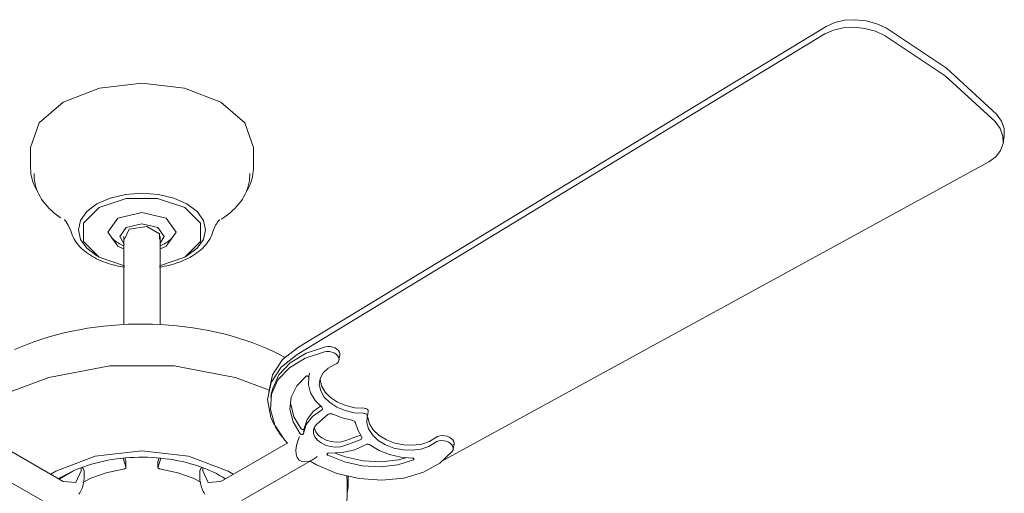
# Model space of a CAD drawing. Header units: millimetres. Extents: x 5694 to 11022, y -2894 to 7544.
# Tile 18 of 33: x 8158 to 8732, y -2569 to -2292. Entities that reach past the tile are written whole.
import ezdxf

# ---------------------------------------------------------------- set-up
doc = ezdxf.new("R2010")
doc.units = ezdxf.units.MM
doc.layers.add('E-LITE-EQPM', color=7, linetype='Continuous', lineweight=20)

# ---------------------------------------------------------------- blocks, each defined once
blk = doc.blocks.new('33711 - 33711 YAKARTA Old gold ceiling fan-527636-00 Isometrico PDF')
at = {"layer": 'E-LITE-EQPM', "color": 251, "lineweight": 9, "true_color": 0x636466}
for p, q in [((2489.39, -2483.09), (2797.37, -2295.89)), ((2796.63, -2300.29), (2488.66, -2487.49)), ((2900.55, -2364.33), (2901.29, -2359.94)), ((2333.02, -2366.58), (2333.02, -2378.96)), ((2463.02, -2378.96), (2463.02, -2366.58)), ((2573.11, -2549.83), (2892.2, -2374.92)), ((2335.11, -2381.67), (2335.11, -2382.88)), ((2460.92, -2382.88), (2460.92, -2381.67)), ((2387.39, -2418.59), (2387.39, -2470)), ((2390.5, -2414.25), (2387.75, -2420.18)), ((2408.65, -2470.01), (2408.65, -2418.59)), ((2408.49, -2425.94), (2412.16, -2424.26)), ((2371.77, -2429.82), (2373, -2430.54)), ((2423.03, -2430.54), (2408.28, -2435.64)), ((2423.03, -2430.54), (2424.26, -2429.82)), ((2513.01, -2490.68), (2513.5, -2487.75)), ((2495.75, -2498.34), (2495.26, -2501.27)), ((2473.69, -2509.69), (2473.2, -2512.62)), ((2500.2, -2527.96), (2506.44, -2522.54)), ((2529.56, -2523.56), (2530.06, -2520.63)), ((2529.82, -2521.75), (2529.79, -2521.95)), ((2492.86, -2529.97), (2492.37, -2532.9)), ((2444.06, -2561.53), (2483.06, -2539.01)), ((2516.44, -2540.64), (2525.34, -2537.31)), ((2516.93, -2537.71), (2525.6, -2534.47)), ((2579.7, -2542.76), (2580.19, -2539.83)), ((2315.49, -2540.47), (2351.97, -2561.53)), ((2297.95, -2548.63), (2339.8, -2572.79)), ((2388.63, -2553.05), (2387.09, -2547.97)), ((2388.04, -2547.85), (2388.63, -2549.79)), ((2388.63, -2549.79), (2388.66, -2550.08)), ((2388.66, -2553.26), (2388.66, -2549.99)), ((2407.37, -2550.08), (2407.4, -2549.79)), ((2407.37, -2549.99), (2407.37, -2553.26)), ((2407.4, -2549.79), (2407.99, -2547.85)), ((2408.94, -2547.97), (2407.4, -2553.05)), ((2456.24, -2572.79), (2498.08, -2548.63)), ((2344.8, -2557.41), (2347.69, -2555.64)), ((2357.64, -2555.57), (2349.64, -2560.19)), ((2362.58, -2555.41), (2362.58, -2553.49)), ((2364.27, -2558.66), (2364.27, -2555.97)), ((2431.76, -2555.97), (2431.76, -2558.66)), ((2433.46, -2553.49), (2433.46, -2555.41)), ((2517.6, -2558.16), (2517.83, -2562.47)), ((2517.83, -2568.05), (2517.83, -2562.47)), ((2518.4, -2561.5), (2518.4, -2558.45))]:
    blk.add_line(p, q, dxfattribs=at)
for points in [[(2797.37, -2295.89, 0), (2802.32, -2293.61, 0), (2808.09, -2292.26, 0), (2814.33, -2291.93, 0), (2820.71, -2292.63, 0), (2826.88, -2294.32, 0), (2832.49, -2296.9, 0)], [(2831.75, -2301.3, 0), (2826.14, -2298.72, 0), (2819.98, -2297.03, 0), (2813.59, -2296.33, 0), (2807.35, -2296.66, 0), (2801.59, -2298.01, 0), (2796.63, -2300.29, 0)], [(2832.49, -2296.9, 0), (2867.48, -2320.31, 0), (2896.7, -2347.05, 0)], [(2895.97, -2351.45, 0), (2866.74, -2324.71, 0), (2831.75, -2301.3, 0)], [(2463.02, -2366.58, 0), (2458.07, -2352.22, 0), (2443.98, -2340.04, 0), (2422.89, -2331.91, 0), (2398.02, -2329.05, 0), (2373.14, -2331.91, 0), (2352.05, -2340.04, 0)], [(2352.05, -2340.04, 0), (2337.96, -2352.22, 0), (2333.02, -2366.58, 0)], [(2896.7, -2347.05, 0), (2899.67, -2351.16, 0), (2901.23, -2355.51, 0), (2901.3, -2359.85, 0)], [(2892.2, -2374.92, 0), (2896.3, -2371.97, 0), (2899.14, -2368.35, 0), (2900.57, -2364.25, 0), (2900.5, -2359.91, 0), (2898.93, -2355.56, 0), (2895.97, -2351.45, 0)], [(2333.02, -2378.96, 0), (2333.07, -2380.52, 0), (2333.23, -2382.07, 0), (2333.5, -2383.62, 0), (2333.88, -2385.16, 0), (2334.36, -2386.69, 0), (2334.94, -2388.2, 0), (2335.63, -2389.69, 0), (2336.42, -2391.16, 0), (2337.1, -2392.28, 0)], [(2463.02, -2378.96, 0), (2462.96, -2380.52, 0), (2462.8, -2382.07, 0), (2462.53, -2383.62, 0), (2462.16, -2385.16, 0), (2461.67, -2386.69, 0), (2461.09, -2388.2, 0), (2460.4, -2389.69, 0), (2459.61, -2391.16, 0), (2458.9, -2392.33, 0)], [(2335.11, -2382.88, 0), (2335.16, -2384.46, 0), (2335.33, -2386.05, 0), (2335.6, -2387.62, 0), (2335.98, -2389.18, 0), (2336.47, -2390.72, 0), (2337.06, -2392.25, 0), (2337.75, -2393.75, 0), (2338.54, -2395.22, 0), (2339.43, -2396.67, 0), (2340.41, -2398.09, 0), (2341.48, -2399.47, 0), (2342.64, -2400.82, 0), (2343.88, -2402.14, 0), (2345.21, -2403.42, 0), (2346.62, -2404.66, 0), (2348.11, -2405.86, 0), (2349.67, -2407.03, 0), (2350.7, -2407.73, 0)], [(2460.92, -2382.88, 0), (2460.87, -2384.46, 0), (2460.71, -2386.05, 0), (2460.43, -2387.62, 0), (2460.05, -2389.18, 0), (2459.56, -2390.72, 0), (2458.97, -2392.25, 0), (2458.28, -2393.75, 0), (2457.49, -2395.22, 0), (2456.61, -2396.67, 0), (2455.63, -2398.09, 0), (2454.56, -2399.47, 0), (2453.4, -2400.82, 0), (2452.15, -2402.14, 0), (2450.82, -2403.42, 0), (2449.41, -2404.66, 0), (2447.92, -2405.86, 0), (2446.36, -2407.03, 0), (2444.72, -2408.15, 0), (2444.16, -2408.5, 0)], [(2371.77, -2399.52, 0), (2379.46, -2396.11, 0), (2388.41, -2393.97, 0), (2398.02, -2393.24, 0), (2407.62, -2393.97, 0), (2416.57, -2396.11, 0), (2424.26, -2399.52, 0), (2430.16, -2403.96, 0), (2433.87, -2409.12, 0), (2435.13, -2414.67, 0), (2433.87, -2420.22, 0), (2430.16, -2425.39, 0), (2424.26, -2429.82, 0)], [(2371.77, -2429.82, 0), (2365.87, -2425.39, 0), (2362.16, -2420.22, 0), (2360.9, -2414.67, 0), (2362.16, -2409.12, 0), (2365.87, -2403.96, 0), (2371.77, -2399.52, 0)], [(2387.74, -2435.64, 0), (2373, -2430.54, 0), (2363.85, -2421.38, 0), (2363.85, -2410.81, 0), (2373, -2401.65, 0)], [(2373, -2401.65, 0), (2388.86, -2396.37, 0), (2407.17, -2396.37, 0), (2423.03, -2401.65, 0), (2432.19, -2410.81, 0), (2432.19, -2421.38, 0), (2423.03, -2430.54, 0)], [(2412.16, -2424.26, 0), (2418.03, -2416.09, 0), (2412.16, -2407.93, 0), (2398.02, -2404.54, 0), (2383.87, -2407.93, 0)], [(2356.85, -2416.38, 0), (2356.26, -2414.7, 0), (2355.63, -2413.21, 0), (2355, -2411.94, 0), (2354.4, -2410.89, 0), (2353.85, -2410.06, 0), (2353.39, -2409.43, 0), (2353.04, -2409, 0), (2352.82, -2408.76, 0), (2352.75, -2408.68, 0)], [(2383.87, -2407.93, 0), (2378.01, -2416.09, 0), (2383.87, -2424.26, 0), (2387.55, -2425.94, 0)], [(2387.65, -2423.08, 0), (2385.02, -2418.59, 0), (2388.82, -2413.28, 0)], [(2388.82, -2413.28, 0), (2398.02, -2411.08, 0), (2407.21, -2413.28, 0), (2411.02, -2418.59, 0), (2408.52, -2422.88, 0)], [(2408.28, -2420.18, 0), (2408.28, -2417, 0), (2400.77, -2412.66, 0), (2390.5, -2414.25, 0)], [(2439.18, -2416.38, 0), (2439.77, -2414.7, 0), (2440.4, -2413.21, 0), (2441.03, -2411.94, 0), (2441.64, -2410.89, 0), (2442.18, -2410.06, 0), (2442.64, -2409.43, 0), (2442.99, -2409, 0), (2443.21, -2408.76, 0), (2443.29, -2408.68, 0)], [(2356.85, -2416.38, 0), (2357.25, -2417.49, 0), (2357.71, -2418.58, 0), (2358.24, -2419.65, 0), (2358.84, -2420.69, 0), (2359.5, -2421.7, 0), (2360.23, -2422.69, 0), (2361.01, -2423.64, 0), (2361.84, -2424.57, 0), (2362.73, -2425.47, 0), (2363.67, -2426.33, 0), (2364.66, -2427.17, 0), (2365.7, -2427.97, 0), (2366.79, -2428.74, 0), (2367.91, -2429.48, 0), (2369.08, -2430.19, 0), (2370.29, -2430.87, 0), (2371.54, -2431.51, 0), (2372.83, -2432.13, 0), (2374.15, -2432.71, 0), (2375.5, -2433.25, 0), (2376.88, -2433.76, 0), (2378.3, -2434.24, 0), (2379.74, -2434.69, 0), (2381.21, -2435.1, 0), (2382.7, -2435.47, 0), (2384.21, -2435.81, 0), (2385.74, -2436.11, 0), (2387.29, -2436.38, 0), (2387.75, -2436.45, 0)], [(2439.18, -2416.38, 0), (2438.79, -2417.49, 0), (2438.32, -2418.58, 0), (2437.79, -2419.65, 0), (2437.19, -2420.69, 0), (2436.53, -2421.7, 0), (2435.81, -2422.69, 0), (2435.03, -2423.64, 0), (2434.19, -2424.57, 0), (2433.3, -2425.47, 0), (2432.36, -2426.33, 0), (2431.37, -2427.17, 0), (2430.33, -2427.97, 0), (2429.25, -2428.74, 0), (2428.12, -2429.48, 0), (2426.95, -2430.19, 0), (2426.81, -2430.27, 0)], [(2380.41, -2419.45, 0), (2380.98, -2419.97, 0), (2381.79, -2420.64, 0), (2382.6, -2421.26, 0), (2383.39, -2421.82, 0), (2384.18, -2422.33, 0), (2384.95, -2422.79, 0), (2385.7, -2423.21, 0), (2386.45, -2423.59, 0), (2387.18, -2423.94, 0), (2387.39, -2424.03, 0)], [(2408.65, -2424.03, 0), (2408.69, -2424.01, 0), (2409.41, -2423.67, 0), (2410.16, -2423.3, 0), (2410.91, -2422.89, 0), (2411.1, -2422.78, 0)], [(2415.62, -2419.45, 0), (2415.05, -2419.97, 0), (2414.24, -2420.64, 0), (2413.43, -2421.26, 0), (2412.64, -2421.82, 0), (2411.86, -2422.33, 0), (2411.1, -2422.78, 0)], [(2408.28, -2436.45, 0), (2409.52, -2436.25, 0), (2411.06, -2435.96, 0), (2412.58, -2435.64, 0), (2414.08, -2435.29, 0), (2415.56, -2434.9, 0), (2417.02, -2434.47, 0), (2418.44, -2434.01, 0), (2419.84, -2433.51, 0), (2421.21, -2432.98, 0), (2422.55, -2432.42, 0), (2423.85, -2431.82, 0), (2425.12, -2431.2, 0), (2426.35, -2430.53, 0), (2426.81, -2430.27, 0)], [(2481.5, -2489.25, 0), (2477.98, -2487.35, 0), (2474.34, -2485.54, 0), (2470.57, -2483.81, 0), (2466.69, -2482.18, 0), (2462.7, -2480.63, 0), (2458.62, -2479.18, 0), (2454.43, -2477.83, 0), (2450.16, -2476.57, 0), (2445.8, -2475.42, 0), (2441.37, -2474.36, 0), (2436.88, -2473.41, 0), (2432.32, -2472.57, 0), (2427.7, -2471.83, 0), (2423.05, -2471.2, 0), (2418.35, -2470.67, 0), (2413.62, -2470.26, 0), (2408.86, -2469.95, 0), (2404.09, -2469.76, 0), (2399.31, -2469.67, 0), (2394.52, -2469.7, 0), (2389.75, -2469.83, 0), (2384.98, -2470.08, 0), (2380.24, -2470.44, 0), (2375.52, -2470.9, 0), (2370.84, -2471.48, 0), (2366.2, -2472.16, 0), (2361.61, -2472.95, 0), (2357.08, -2473.84, 0), (2352.61, -2474.84, 0), (2348.22, -2475.94, 0), (2343.9, -2477.14, 0), (2339.66, -2478.44, 0), (2335.52, -2479.84, 0), (2331.48, -2481.33, 0), (2327.54, -2482.92, 0), (2323.71, -2484.6, 0)], [(2488.66, -2487.49, 0), (2479.31, -2494.78, 0), (2473.38, -2503.75, 0), (2471.28, -2513.78, 0), (2473.15, -2524.2, 0), (2475.1, -2528.49, 0)], [(2472.02, -2509.38, 0), (2474.12, -2499.35, 0), (2480.05, -2490.38, 0), (2489.39, -2483.09, 0)], [(2504.63, -2485.82, 0), (2493.36, -2489.55, 0), (2484.09, -2495.16, 0), (2477.38, -2502.33, 0), (2473.62, -2510.63, 0), (2473.01, -2519.58, 0), (2475.61, -2528.66, 0), (2481.25, -2537.33, 0), (2483.05, -2539.32, 0)], [(2473.6, -2510.26, 0), (2474.11, -2507.7, 0), (2477.88, -2499.4, 0), (2484.59, -2492.23, 0), (2493.85, -2486.62, 0), (2505.12, -2482.89, 0)], [(2504.63, -2485.82, 0), (2506.01, -2485.64, 0), (2507.46, -2485.71, 0), (2508.88, -2486.02, 0), (2510.2, -2486.54, 0), (2511.34, -2487.26, 0), (2512.23, -2488.12, 0), (2512.8, -2489.07, 0), (2513.04, -2490.07, 0), (2512.92, -2491.04, 0), (2512.46, -2491.93, 0), (2511.67, -2492.69, 0), (2510.61, -2493.26, 0)], [(2505.12, -2482.89, 0), (2506.5, -2482.71, 0), (2507.95, -2482.78, 0), (2509.37, -2483.08, 0), (2510.7, -2483.61, 0), (2511.83, -2484.32, 0), (2512.72, -2485.19, 0), (2513.3, -2486.14, 0), (2513.53, -2487.14, 0), (2513.41, -2488.11, 0)], [(2510.61, -2493.26, 0), (2506.69, -2495.39, 0), (2503.76, -2498.18, 0), (2502.01, -2501.46, 0), (2501.52, -2505.05, 0), (2502.33, -2508.73, 0), (2504.39, -2512.28, 0), (2507.59, -2515.51, 0), (2511.73, -2518.21, 0), (2516.56, -2520.23, 0), (2521.82, -2521.45, 0), (2527.19, -2521.8, 0)], [(2321.68, -2509.15, 0), (2343.62, -2500.83, 0), (2379.27, -2494.14, 0), (2416.76, -2494.14, 0), (2452.41, -2500.83, 0), (2472.45, -2508.26, 0)], [(2490.37, -2533.72, 0), (2486.18, -2526.73, 0), (2484.4, -2519.47, 0), (2485.13, -2512.36, 0), (2488.33, -2505.8, 0), (2493.83, -2500.15, 0)], [(2493.83, -2500.15, 0), (2493.99, -2500.06, 0), (2494.19, -2500, 0), (2494.4, -2499.98, 0), (2494.63, -2500.01, 0), (2494.85, -2500.07, 0), (2495.04, -2500.16, 0), (2495.2, -2500.28, 0), (2495.31, -2500.43, 0), (2495.36, -2500.58, 0), (2495.36, -2500.73, 0)], [(2495.36, -2500.73, 0), (2495.16, -2505.25, 0), (2496.41, -2509.83, 0), (2499.03, -2514.25, 0), (2502.92, -2518.3, 0)], [(2502.01, -2502.12, 0), (2502.82, -2505.8, 0), (2504.88, -2509.35, 0), (2508.08, -2512.57, 0), (2512.22, -2515.27, 0), (2517.06, -2517.29, 0), (2522.31, -2518.52, 0), (2527.68, -2518.87, 0)], [(2484.89, -2516.54, 0), (2486.67, -2523.8, 0), (2490.87, -2530.78, 0)], [(2492.27, -2533.6, 0), (2493.92, -2528.36, 0), (2497.5, -2523.74, 0), (2502.78, -2520.04, 0)], [(2492.76, -2530.67, 0), (2494.42, -2525.42, 0), (2497.99, -2520.81, 0), (2502.25, -2517.67, 0)], [(2502.92, -2518.3, 0), (2503.18, -2518.59, 0), (2503.34, -2518.91, 0), (2503.38, -2519.24, 0), (2503.29, -2519.55, 0), (2503.09, -2519.82, 0), (2502.78, -2520.04, 0)], [(2506.44, -2522.54, 0), (2506.81, -2522.3, 0), (2507.27, -2522.13, 0), (2507.79, -2522.05, 0), (2508.34, -2522.05, 0), (2508.9, -2522.15, 0), (2509.42, -2522.33, 0)], [(2520.51, -2525.76, 0), (2514.81, -2524.37, 0), (2509.42, -2522.33, 0)], [(2529.55, -2523.65, 0), (2529.57, -2523.32, 0), (2529.48, -2522.98, 0), (2529.28, -2522.66, 0), (2528.98, -2522.37, 0), (2528.6, -2522.13, 0), (2528.16, -2521.94, 0), (2527.68, -2521.83, 0), (2527.19, -2521.8, 0)], [(2527.68, -2518.87, 0), (2528.17, -2518.9, 0), (2528.65, -2519.01, 0), (2529.09, -2519.19, 0), (2529.48, -2519.44, 0), (2529.78, -2519.73, 0), (2529.98, -2520.05, 0), (2530.06, -2520.38, 0), (2530.04, -2520.71, 0)], [(2516.44, -2540.64, 0), (2513.8, -2541.32, 0), (2510.9, -2541.49, 0), (2507.93, -2541.16, 0), (2505.08, -2540.33, 0), (2502.53, -2539.06, 0), (2500.45, -2537.43, 0), (2498.96, -2535.55, 0), (2498.16, -2533.53, 0), (2498.11, -2531.51, 0), (2498.81, -2529.61, 0), (2500.2, -2527.96, 0)], [(2520.51, -2525.76, 0), (2521.06, -2525.91, 0), (2521.56, -2526.12, 0), (2521.99, -2526.4, 0), (2522.34, -2526.74, 0), (2522.59, -2527.1, 0), (2522.71, -2527.48, 0)], [(2522.71, -2527.48, 0), (2523.91, -2531.48, 0), (2526.1, -2535.36, 0)], [(2569.09, -2538.93, 0), (2565.36, -2541.21, 0), (2560.82, -2542.74, 0), (2555.72, -2543.41, 0), (2550.37, -2543.2, 0), (2545.07, -2542.11, 0), (2540.15, -2540.21, 0), (2535.88, -2537.6, 0), (2532.53, -2534.45, 0), (2530.28, -2530.93, 0), (2529.26, -2527.26, 0), (2529.55, -2523.65, 0)], [(2529.75, -2524.33, 0), (2530.77, -2528, 0), (2533.02, -2531.52, 0), (2536.37, -2534.67, 0), (2540.64, -2537.27, 0), (2545.56, -2539.18, 0), (2550.86, -2540.27, 0), (2556.21, -2540.48, 0), (2561.31, -2539.8, 0), (2565.85, -2538.28, 0), (2569.58, -2535.99, 0)], [(2475.67, -2529.53, 0), (2478.86, -2534.29, 0), (2479.83, -2535.49, 0)], [(2492.27, -2533.6, 0), (2492.22, -2533.76, 0), (2492.1, -2533.91, 0), (2491.94, -2534.03, 0), (2491.72, -2534.11, 0), (2491.48, -2534.15, 0), (2491.22, -2534.14, 0), (2490.97, -2534.09, 0), (2490.73, -2534, 0), (2490.53, -2533.87, 0), (2490.37, -2533.72, 0)], [(2490.87, -2530.78, 0), (2491.02, -2530.94, 0), (2491.23, -2531.06, 0), (2491.46, -2531.16, 0), (2491.72, -2531.21, 0), (2491.97, -2531.21, 0), (2492.21, -2531.18, 0), (2492.43, -2531.1, 0), (2492.6, -2530.98, 0), (2492.71, -2530.83, 0), (2492.76, -2530.67, 0)], [(2498.57, -2530.06, 0), (2498.66, -2530.6, 0), (2499.45, -2532.61, 0), (2500.94, -2534.5, 0), (2503.02, -2536.12, 0), (2505.57, -2537.39, 0), (2508.42, -2538.22, 0), (2511.39, -2538.56, 0), (2514.29, -2538.38, 0), (2516.93, -2537.71, 0)], [(2500.33, -2547.1, 0), (2499.91, -2547.42, 0), (2497.56, -2548.92, 0), (2495.27, -2549.87, 0), (2493.15, -2550.21, 0), (2491.29, -2549.93, 0), (2489.77, -2549.06, 0), (2488.66, -2547.62, 0), (2488.01, -2545.67, 0), (2487.85, -2543.32, 0), (2488.18, -2540.65, 0), (2488.99, -2537.79, 0), (2490, -2535.35, 0)], [(2525.34, -2537.31, 0), (2525.76, -2537.1, 0), (2526.08, -2536.82, 0), (2526.28, -2536.49, 0), (2526.35, -2536.12, 0), (2526.29, -2535.74, 0), (2526.1, -2535.36, 0)], [(2531.07, -2540.28, 0), (2530.68, -2540.06, 0), (2530.23, -2539.91, 0), (2529.76, -2539.84, 0), (2529.29, -2539.85, 0), (2528.86, -2539.94, 0), (2528.49, -2540.12, 0)], [(2579.15, -2544.02, 0), (2579.61, -2543.13, 0), (2579.73, -2542.16, 0), (2579.5, -2541.16, 0), (2578.92, -2540.21, 0), (2578.04, -2539.34, 0), (2576.9, -2538.63, 0), (2575.58, -2538.1, 0), (2574.15, -2537.79, 0), (2572.71, -2537.73, 0), (2571.33, -2537.9, 0), (2570.09, -2538.31, 0), (2569.09, -2538.93, 0)], [(2569.58, -2535.99, 0), (2570.59, -2535.38, 0), (2571.82, -2534.97, 0), (2573.2, -2534.79, 0), (2574.64, -2534.86, 0), (2576.07, -2535.17, 0), (2577.39, -2535.69, 0), (2578.53, -2536.41, 0), (2579.41, -2537.27, 0), (2579.99, -2538.23, 0), (2580.22, -2539.22, 0), (2580.1, -2540.19, 0)], [(2347.69, -2555.64, 0), (2370.78, -2546.74, 0), (2398.02, -2543.61, 0), (2425.25, -2546.74, 0), (2448.34, -2555.64, 0), (2451.23, -2557.41, 0)], [(2496.22, -2549.77, 0), (2499.8, -2551.81, 0), (2511.72, -2556.86, 0), (2524.7, -2559.94, 0), (2537.97, -2560.89, 0), (2550.76, -2559.63, 0), (2562.31, -2556.25, 0), (2571.96, -2550.94, 0), (2579.15, -2544.02, 0)], [(2506.49, -2546.3, 0), (2506.28, -2546.17, 0), (2506.13, -2546.02, 0), (2506.03, -2545.85, 0), (2505.99, -2545.67, 0), (2506.02, -2545.5, 0), (2506.11, -2545.35, 0), (2506.26, -2545.22, 0), (2506.46, -2545.12, 0), (2506.69, -2545.07, 0), (2506.95, -2545.06, 0)], [(2506.95, -2545.06, 0), (2514.91, -2544.75, 0), (2522.25, -2543.06, 0), (2528.49, -2540.12, 0)], [(2510.76, -2545.09, 0), (2516.64, -2547.2, 0), (2527.05, -2549.47, 0), (2537.63, -2550.05, 0), (2547.78, -2548.91, 0), (2552.1, -2547.83, 0)], [(2555.8, -2547.93, 0), (2549.11, -2547.39, 0), (2542.56, -2545.88, 0), (2536.45, -2543.47, 0), (2531.07, -2540.28, 0)], [(2446.64, -2560.05, 0), (2445.15, -2559.11, 0), (2443.33, -2558.05, 0), (2441.44, -2557.03, 0), (2439.47, -2556.05, 0), (2437.44, -2555.12, 0), (2435.35, -2554.23, 0), (2433.19, -2553.4, 0), (2430.97, -2552.61, 0), (2428.71, -2551.88, 0), (2426.39, -2551.2, 0), (2424.02, -2550.57, 0), (2421.62, -2550, 0), (2419.17, -2549.48, 0), (2416.69, -2549.02, 0), (2414.18, -2548.62, 0), (2411.65, -2548.28, 0), (2409.09, -2547.99, 0), (2406.51, -2547.77, 0), (2403.92, -2547.6, 0), (2401.32, -2547.49, 0), (2398.72, -2547.45, 0), (2396.11, -2547.46, 0), (2393.51, -2547.53, 0), (2390.92, -2547.67, 0), (2388.33, -2547.86, 0), (2385.76, -2548.12, 0), (2383.21, -2548.43, 0), (2380.69, -2548.8, 0), (2378.19, -2549.23, 0), (2375.73, -2549.71, 0), (2373.3, -2550.26, 0), (2370.92, -2550.85, 0), (2368.57, -2551.51, 0), (2366.28, -2552.21, 0), (2364.03, -2552.97, 0), (2361.84, -2553.78, 0), (2359.71, -2554.64, 0), (2357.65, -2555.54, 0), (2355.64, -2556.49, 0), (2353.71, -2557.49, 0), (2352.03, -2558.43, 0)], [(2556.43, -2549.04, 0), (2547.29, -2551.84, 0), (2537.14, -2552.98, 0), (2526.56, -2552.4, 0), (2516.15, -2550.13, 0), (2506.49, -2546.3, 0)], [(2556.43, -2549.04, 0), (2556.59, -2548.94, 0), (2556.7, -2548.82, 0), (2556.76, -2548.68, 0), (2556.76, -2548.53, 0), (2556.7, -2548.38, 0), (2556.59, -2548.23, 0), (2556.44, -2548.11, 0), (2556.24, -2548.02, 0), (2556.03, -2547.95, 0), (2555.8, -2547.93, 0)], [(2351.97, -2561.53, 0), (2359.47, -2562.27, 0), (2362.58, -2555.41, 0)], [(2364.26, -2556.25, 0), (2364.23, -2555.46, 0), (2363.7, -2554.03, 0), (2363.14, -2553.28, 0)], [(2363.58, -2562.11, 0), (2368.09, -2559.73, 0), (2377.07, -2556.46, 0), (2387.08, -2554.41, 0)], [(2387.08, -2554.41, 0), (2387.57, -2554.3, 0), (2387.99, -2554.13, 0), (2388.32, -2553.91, 0), (2388.55, -2553.64, 0), (2388.66, -2553.35, 0), (2388.63, -2553.05, 0)], [(2407.4, -2553.05, 0), (2407.37, -2553.35, 0), (2407.48, -2553.64, 0), (2407.71, -2553.91, 0), (2408.04, -2554.13, 0), (2408.47, -2554.3, 0), (2408.95, -2554.41, 0)], [(2408.95, -2554.41, 0), (2418.96, -2556.46, 0), (2427.94, -2559.73, 0), (2432.43, -2562.09, 0)], [(2432.89, -2553.28, 0), (2432.33, -2554.03, 0), (2431.8, -2555.46, 0), (2431.77, -2556.25, 0)], [(2433.46, -2555.41, 0), (2436.56, -2562.27, 0), (2444.06, -2561.53, 0)], [(2364.27, -2558.66, 0), (2364.26, -2559.44, 0), (2364.22, -2560.23, 0), (2364.14, -2561.02, 0), (2364.04, -2561.81, 0), (2363.9, -2562.62, 0), (2363.72, -2563.42, 0), (2363.51, -2564.23, 0), (2363.25, -2565.04, 0), (2362.95, -2565.86, 0), (2362.6, -2566.66, 0), (2362.2, -2567.47, 0), (2361.75, -2568.26, 0), (2361.24, -2569.05, 0)], [(2349.4, -2560.05, 0), (2350.88, -2559.11, 0), (2352.03, -2558.43, 0)], [(2431.76, -2558.66, 0), (2431.77, -2559.44, 0), (2431.82, -2560.23, 0), (2431.89, -2561.02, 0), (2431.99, -2561.81, 0), (2432.13, -2562.62, 0), (2432.31, -2563.42, 0), (2432.52, -2564.23, 0), (2432.78, -2565.04, 0), (2433.08, -2565.86, 0), (2433.43, -2566.66, 0), (2433.83, -2567.47, 0), (2434.29, -2568.26, 0), (2434.8, -2569.05, 0)], [(2518.4, -2561.5, 0), (2518.3, -2564.34, 0), (2518.01, -2567.17, 0), (2517.79, -2568.44, 0)], [(2517.83, -2568.05, 0), (2517.73, -2570.86, 0), (2517.44, -2573.67, 0), (2516.95, -2576.46, 0), (2516.27, -2579.25, 0), (2515.4, -2582.01, 0), (2514.34, -2584.75, 0), (2513.1, -2587.45, 0), (2511.66, -2590.13, 0), (2510.05, -2592.76, 0), (2508.26, -2595.35, 0), (2506.29, -2597.9, 0), (2504.14, -2600.4, 0), (2501.83, -2602.84, 0), (2499.36, -2605.22, 0), (2496.72, -2607.55, 0), (2493.93, -2609.81, 0), (2490.98, -2612, 0), (2487.89, -2614.12, 0), (2484.65, -2616.16, 0), (2482.53, -2617.42, 0)]]:
    blk.add_polyline3d(points, dxfattribs=at)

msp = doc.modelspace()

# ---------------------------------------------------------------- block references
at = {"layer": 'E-LITE-EQPM', "color": 251, "lineweight": 9, "true_color": 0x5b5b5b}
msp.add_blockref('33711 - 33711 YAKARTA Old gold ceiling fan-527636-00 Isometrico PDF', (5830.96, 0), dxfattribs=at)

doc.saveas('drawing.dxf')
